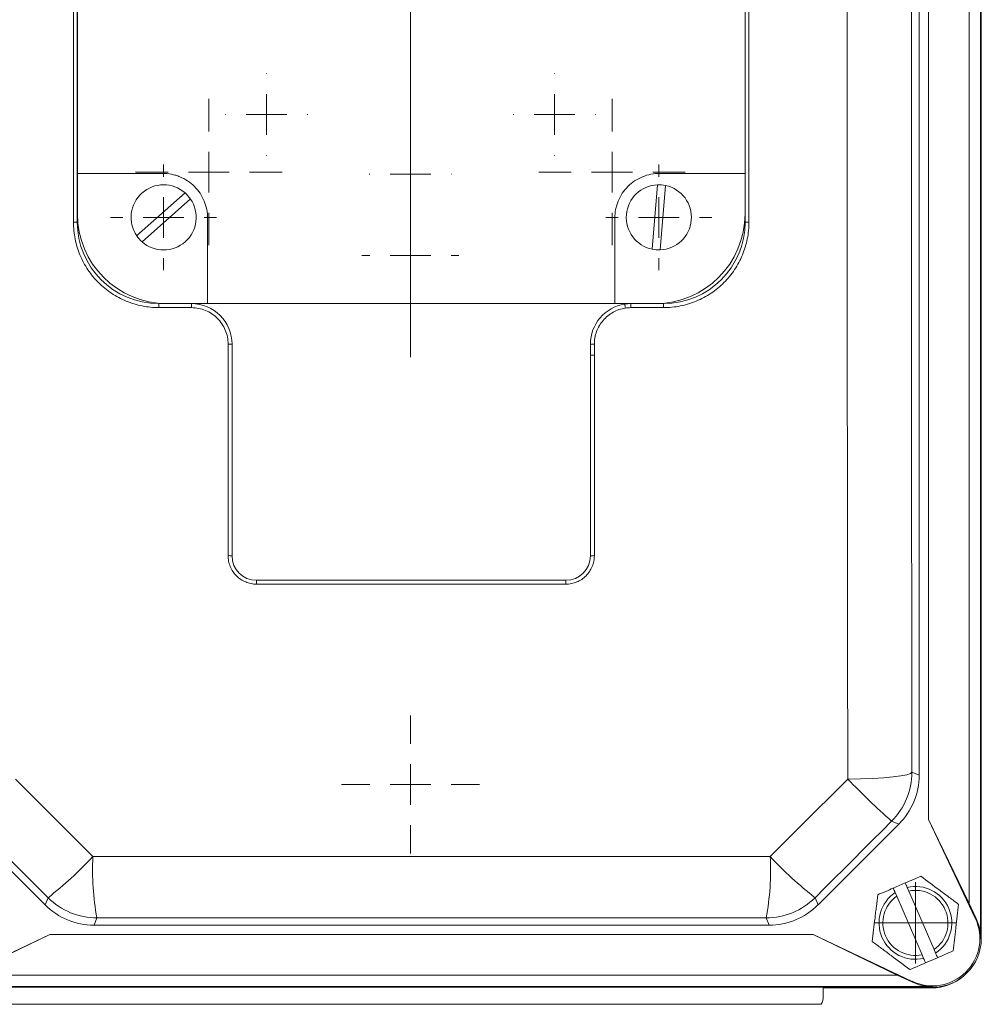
# Model space of a CAD drawing. Header units: millimetres. Extents: x 165 to 832, y 42 to 879.
# Tile 6 of 23: x 237 to 355, y 42 to 163. Entities that reach past the tile are written whole.
import ezdxf

# ---------------------------------------------------------------- set-up
doc = ezdxf.new("R2010")
doc.units = ezdxf.units.MM

# ---------------------------------------------------------------- blocks, each defined once
blk = doc.blocks.new('SW_CENTERMARKSYMBOL_9')
at = {"color": 0, "linetype": 'Continuous', "lineweight": 0}
for p, q in [((0, 5), (0, 9)), ((0, 0), (0, 2.5)), ((-5, 0), (-9, 0)), ((0, 0), (-2.5, 0)), ((0, 0), (0, -2.5)), ((0, 0), (2.5, 0)), ((5, 0), (9, 0)), ((0, -5), (0, -9))]:
    blk.add_line(p, q, dxfattribs=at)
blk = doc.blocks.new('SW_CENTERMARKSYMBOL_10')
at = {"color": 0, "linetype": 'Continuous', "lineweight": 0}
for p, q in [((0, 5), (0, 47.5)), ((0, 0), (0, 2.5)), ((-5, 0), (-47.5, 0)), ((0, 0), (-2.5, 0)), ((0, 0), (0, -2.5)), ((0, 0), (2.5, 0)), ((5, 0), (47.5, 0)), ((0, -5), (0, -47.5))]:
    blk.add_line(p, q, dxfattribs=at)
blk = doc.blocks.new('SW_CENTERMARKSYMBOL_13')
at = {"color": 0, "linetype": 'Continuous', "lineweight": 0}
for p, q in [((0, 5), (0, 6.5)), ((0, 0), (0, 2.5)), ((-5, 0), (-6.5, 0)), ((0, 0), (-2.5, 0)), ((0, 0), (0, -2.5)), ((0, 0), (2.5, 0)), ((5, 0), (6.5, 0)), ((0, -5), (0, -6.5))]:
    blk.add_line(p, q, dxfattribs=at)
blk = doc.blocks.new('SW_CENTERMARKSYMBOL_14')
at = {"color": 0, "linetype": 'Continuous', "lineweight": 0}
for p, q in [((0, 5), (0, 6.5)), ((0, 0), (0, 2.5)), ((-5, 0), (-6.5, 0)), ((0, 0), (-2.5, 0)), ((0, 0), (0, -2.5)), ((0, 0), (2.5, 0)), ((5, 0), (6.5, 0)), ((0, -5), (0, -6.5))]:
    blk.add_line(p, q, dxfattribs=at)
blk = doc.blocks.new('SW_CENTERMARKSYMBOL_24')
at = {"color": 0, "linetype": 'Continuous', "lineweight": 0}
for p, q in [((0, 5), (0, 5.05)), ((0, 0), (0, 2.5)), ((-5, 0), (-5.05, 0)), ((0, 0), (-2.5, 0)), ((0, 0), (0, -2.5)), ((0, 0), (2.5, 0)), ((5, 0), (5.05, 0)), ((0, -5), (0, -5.05))]:
    blk.add_line(p, q, dxfattribs=at)
blk = doc.blocks.new('SW_CENTERMARKSYMBOL_25')
at = {"color": 0, "linetype": 'Continuous', "lineweight": 0}
for p, q in [((0, 5), (0, 5.95)), ((0, 0), (0, 2.5)), ((-5, 0), (-5.95, 0)), ((0, 0), (-2.5, 0)), ((0, 0), (0, -2.5)), ((0, 0), (2.5, 0)), ((5, 0), (5.95, 0)), ((0, -5), (0, -5.95))]:
    blk.add_line(p, q, dxfattribs=at)
blk = doc.blocks.new('SW_CENTERMARKSYMBOL_26')
at = {"color": 0, "linetype": 'Continuous', "lineweight": 0}
for p, q in [((0, 5), (0, 5.05)), ((0, 0), (0, 2.5)), ((-5, 0), (-5.05, 0)), ((0, 0), (-2.5, 0)), ((0, 0), (0, -2.5)), ((0, 0), (2.5, 0)), ((5, 0), (5.05, 0)), ((0, -5), (0, -5.05))]:
    blk.add_line(p, q, dxfattribs=at)
blk = doc.blocks.new('SW_CENTERMARKSYMBOL_27')
at = {"color": 0, "linetype": 'Continuous', "lineweight": 0}
for p, q in [((0, 5), (0, 9)), ((0, 0), (0, 2.5)), ((-5, 0), (-9, 0)), ((0, 0), (-2.5, 0)), ((0, 0), (0, -2.5)), ((0, 0), (2.5, 0)), ((5, 0), (9, 0)), ((0, -5), (0, -9))]:
    blk.add_line(p, q, dxfattribs=at)
blk = doc.blocks.new('SW_CENTERMARKSYMBOL_28')
at = {"color": 0, "linetype": 'Continuous', "lineweight": 0}
for p, q in [((0, 5), (0, 5.05)), ((0, 0), (0, 2.5)), ((-5, 0), (-5.05, 0)), ((0, 0), (-2.5, 0)), ((0, 0), (0, -2.5)), ((0, 0), (2.5, 0)), ((5, 0), (5.05, 0)), ((0, -5), (0, -5.05))]:
    blk.add_line(p, q, dxfattribs=at)
blk = doc.blocks.new('SW_CENTERMARKSYMBOL_29')
at = {"color": 0, "linetype": 'Continuous', "lineweight": 0}
for p, q in [((0, 5), (0, 8.47)), ((0, 0), (0, 2.5)), ((-5, 0), (-8.47, 0)), ((0, 0), (-2.5, 0)), ((0, 0), (0, -2.5)), ((0, 0), (2.5, 0)), ((5, 0), (8.47, 0)), ((0, -5), (0, -8.47))]:
    blk.add_line(p, q, dxfattribs=at)
blk = doc.blocks.new('SW_CENTERMARKSYMBOL_31')
at = {"color": 0, "linetype": 'Continuous', "lineweight": 0}
for p, q in [((0, 2.5), (0, 5)), ((0, 0), (0, 2.5)), ((-2.5, 0), (-5, 0)), ((0, 0), (-2.5, 0)), ((0, 0), (0, -2.5)), ((0, 0), (2.5, 0)), ((2.5, 0), (5, 0)), ((0, -2.5), (0, -5))]:
    blk.add_line(p, q, dxfattribs=at)

msp = doc.modelspace()

# ---------------------------------------------------------------- linework, layer by layer
at = {"color": 7, "linetype": 'Continuous', "lineweight": 15}
for p, q in [((355.13, 227.97), (355.13, 49.97)), ((355.22, 49.97), (355.22, 227.97)), ((355.22, 227.97), (355.22, 49.97)), ((353.72, 223.66), (353.72, 54.27)), ((348.72, 213.33), (348.72, 64.6)), ((347.59, 70.02), (347.59, 207.91)), ((243.75, 137.97), (243.75, 199.92)), ((244.22, 199.97), (244.22, 137.97)), ((326.22, 137.97), (326.22, 199.97)), ((326.69, 199.92), (326.69, 137.97)), ((244.23, 143.97), (244.23, 193.97)), ((326.21, 193.97), (326.21, 143.97)), ((244.23, 143.97), (254.72, 143.97)), ((244.23, 138.97), (244.23, 143.97)), ((315.72, 143.97), (326.21, 143.97)), ((326.21, 143.97), (326.21, 138.97)), ((251.51, 136.3), (257.45, 141.57)), ((314.8, 134.65), (315.46, 142.56)), ((316.46, 142.47), (315.79, 134.56)), ((258.12, 140.82), (252.18, 135.55)), ((260.22, 138.47), (260.22, 127.98)), ((310.22, 127.98), (310.22, 138.47)), ((254.22, 127.97), (258.22, 127.97)), ((258.24, 127.47), (254.24, 127.47)), ((260.22, 127.98), (255.22, 127.98)), ((310.22, 127.98), (260.22, 127.98)), ((315.22, 127.98), (310.22, 127.98)), ((316.2, 127.47), (312.2, 127.47)), ((312.22, 127.97), (316.22, 127.97)), ((262.74, 97), (262.74, 122.98)), ((263.22, 122.97), (263.22, 96.97)), ((307.22, 121.64), (307.22, 122.97)), ((307.22, 96.97), (307.22, 121.64)), ((307.71, 121.65), (307.71, 97)), ((266.22, 93.97), (304.22, 93.97)), ((304.21, 93.5), (266.24, 93.5)), ((346.7, 70.39), (347.59, 70.02)), ((345.1, 64.01), (344.21, 64.38)), ((348.72, 64.6), (354.48, 52.46)), ((353.72, 54.27), (348.72, 64.6)), ((230.34, 64.01), (240.27, 54.09)), ((335.18, 54.09), (345.1, 64.01)), ((344.42, 56.15), (345.89, 56.79)), ((346.32, 55.79), (346.13, 56.24)), ((349.42, 48.6), (346.32, 55.79)), ((240.27, 54.09), (240.63, 54.97)), ((334.81, 54.97), (335.18, 54.09)), ((344.66, 55.6), (344.85, 55.16)), ((344.85, 55.16), (347.95, 47.96)), ((354.56, 52.5), (353.72, 54.27)), ((246.64, 52.49), (246.28, 51.6)), ((329.17, 51.6), (328.8, 52.49)), ((354.48, 52.46), (354.56, 52.5)), ((246.28, 51.6), (329.17, 51.6)), ((240.86, 50.47), (228.72, 44.7)), ((230.53, 45.47), (240.86, 50.47)), ((334.58, 50.47), (240.86, 50.47)), ((346.72, 44.7), (334.58, 50.47)), ((334.58, 50.47), (344.91, 45.47)), ((355.13, 49.97), (355.22, 49.97)), ((349.61, 48.15), (349.42, 48.6)), ((347.95, 47.96), (348.14, 47.52)), ((349.85, 47.6), (348.38, 46.97)), ((344.91, 45.47), (230.53, 45.47)), ((344.91, 45.47), (346.69, 44.62)), ((349.22, 44.05), (226.22, 44.05)), ((226.22, 43.97), (349.22, 43.97)), ((349.22, 43.97), (226.22, 43.97)), ((335.82, 43.89), (349.13, 43.89)), ((335.82, 42.88), (335.82, 43.89)), ((346.72, 44.7), (346.69, 44.62)), ((349.22, 44.05), (349.22, 43.97)), ((335.55, 41.88), (234.71, 41.88))]:
    msp.add_line(p, q, dxfattribs=at)
at = {"color": 7, "linetype": 'Continuous', "lineweight": 15, "flags": 128}
for points in [[(338.82, 69.55), (338.8, 86.86), (338.78, 104.21), (338.77, 121.58), (338.77, 138.97), (338.77, 156.35), (338.78, 173.72), (338.8, 191.07), (338.82, 208.38)], [(346.7, 207.54), (346.68, 190.43), (346.66, 173.3), (346.65, 156.14), (346.65, 138.97), (346.65, 121.8), (346.66, 104.64), (346.68, 87.5), (346.7, 70.39)], [(338.82, 69.55), (340.37, 69.57), (341.85, 69.63), (343.2, 69.71), (344.38, 69.82), (345.35, 69.94), (346.08, 70.08), (346.53, 70.23), (346.7, 70.39)], [(236.62, 69.55), (237.81, 68.36), (239, 67.17), (240.19, 65.98), (241.38, 64.79), (242.57, 63.6), (243.76, 62.41), (244.95, 61.22), (246.14, 60.03)], [(329.3, 60.03), (330.49, 61.22), (331.68, 62.41), (332.87, 63.6), (334.06, 64.79), (335.25, 65.98), (336.44, 67.17), (337.63, 68.36), (338.82, 69.55)], [(240.63, 54.97), (239.46, 56.15), (238.28, 57.33), (237.11, 58.5), (235.93, 59.68), (234.76, 60.85), (233.58, 62.03), (232.41, 63.2), (231.23, 64.38)], [(344.21, 64.38), (343.03, 63.2), (341.86, 62.03), (340.68, 60.85), (339.51, 59.68), (338.33, 58.5), (337.16, 57.33), (335.98, 56.15), (334.81, 54.97)], [(246.14, 60.03), (256.53, 60.03), (266.92, 60.04), (277.32, 60.04), (287.72, 60.04), (298.12, 60.04), (308.52, 60.04), (318.92, 60.03), (329.3, 60.03)], [(328.8, 52.49), (318.54, 52.49), (308.27, 52.5), (298, 52.5), (287.72, 52.5), (277.45, 52.5), (267.17, 52.5), (256.9, 52.49), (246.64, 52.49)]]:
    msp.add_lwpolyline(points, dxfattribs=at)
at = {"color": 7, "linetype": 'Continuous', "lineweight": 15}
for centre, radius, start, end in [((254.82, 138.56), 4, 48.7166, 214.3551), ((254.82, 138.56), 4, 34.3551, 48.7166), ((315.63, 138.56), 4, 92.3805, 258.019), ((315.63, 138.56), 4, 78.019, 92.3805), ((315.63, 138.56), 4, 272.3805, 78.019), ((254.82, 138.56), 4, 228.7166, 34.3551), ((243.86, 57.91), 80.05, 89.745, 90.0804), ((254.22, 137.97), 10, 180, 270), ((255.22, 138.97), 10.99, 180, 270), ((315.22, 138.97), 10.99, 270, 0), ((316.22, 137.97), 10, 270, 0), ((326.58, 57.05), 80.92, 89.9195, 90.2538), ((254.82, 138.56), 4, 214.3551, 228.7166), ((315.63, 138.56), 4, 258.019, 272.3805), ((251.67, 127.6), 2.58, 357.3013, 8.2659), ((255.32, 127.6), 2.92, 357.6181, 7.2852), ((258.22, 122.97), 5, 0, 90), ((312.22, 122.97), 5, 98.862, 180), ((312.22, 122.97), 5, 90, 98.862), ((315.37, 128.14), 3.92, 183.4689, 190.6212), ((315.71, 127.6), 3.51, 173.9439, 181.9831), ((319.22, 127.6), 3.02, 172.9603, 182.3024), ((262.86, 117.76), 5.22, 85.9942, 91.2921), ((307.61, 116.9), 6.07, 89.0623, 93.637), ((307.59, 116.78), 4.87, 88.5986, 94.3187), ((262.86, 94.99), 2.01, 79.5408, 93.3435), ((266.22, 96.97), 3, 180, 270), ((304.22, 96.97), 3, 270, 0), ((307.59, 94.97), 2.03, 86.6492, 100.4144), ((262.51, 93.61), 3.72, 358.28, 5.48), ((309.05, 93.61), 4.85, 175.7914, 181.3225), ((338.2, 70.39), 8.5, 315.0044, 359.9956), ((409.85, 138.25), 98.82, 224.0425, 228.3723), ((210.57, 93.26), 48.68, 308.1385, 316.9403), ((277.74, 58.36), 31.65, 176.9741, 190.6877), ((297.7, 58.36), 31.65, 349.3123, 3.0259), ((364.87, 93.26), 48.68, 223.0597, 231.8615), ((347.13, 51.88), 4.47, 303.6216, 103.0228), ((347.13, 51.88), 4, 304.8592, 101.7852), ((246.64, 60.99), 8.5, 225.0044, 269.9956), ((328.8, 60.99), 8.5, 270.0044, 314.9956), ((347.13, 51.88), 4.47, 123.6216, 283.0228), ((347.13, 51.88), 4, 124.8592, 281.7852), ((349.22, 49.97), 5.83, 244.6063, 25.3937), ((349.22, 49.97), 5.91, 0, 25.3937), ((349.22, 49.97), 6, 270, 0), ((349.22, 49.97), 6, 270, 0), ((349.13, 49.88), 5.99, 270, 310.7189), ((349.22, 49.97), 5.91, 244.6063, 270)]:
    msp.add_arc(centre, radius, start, end, dxfattribs=at)
for centre, major_axis, ratio, start_param, end_param in [((339.09, 70.02), (7.85, -3.25), 0.999894, 5.890524, 6.675847), ((246.28, 60.1), (-3.25, -7.85), 0.999894, 5.890524, 6.675847), ((329.16, 60.1), (3.25, -7.85), 0.999894, 5.890524, 6.675847), ((333.79, 42.88), (2.03, 0), 0.984808, 5.759587, 6.283185)]:
    msp.add_ellipse(centre, major_axis=major_axis, ratio=ratio, start_param=start_param, end_param=end_param, dxfattribs=at)
for points, knots in [([(254.72, 143.97), (255.08, 143.97), (255.44, 143.93), (255.96, 143.83), (256.14, 143.78), (256.48, 143.68), (256.66, 143.62), (257.16, 143.41), (257.47, 143.24), (258.07, 142.84), (258.35, 142.61), (258.86, 142.1), (259.09, 141.83), (259.49, 141.22), (259.66, 140.9), (259.94, 140.24), (260.04, 139.89), (260.19, 139.19), (260.22, 138.83), (260.22, 138.47)], [0, 0, 0, 0, 0.125, 0.125, 0.1875, 0.1875, 0.25, 0.25, 0.375, 0.375, 0.5, 0.5, 0.625, 0.625, 0.75, 0.75, 0.875, 0.875, 1, 1, 1, 1]), ([(310.22, 138.47), (310.22, 138.83), (310.26, 139.18), (310.36, 139.71), (310.4, 139.88), (310.51, 140.23), (310.57, 140.4), (310.78, 140.9), (310.94, 141.22), (311.34, 141.82), (311.58, 142.1), (312.08, 142.61), (312.36, 142.84), (312.96, 143.24), (313.28, 143.41), (313.95, 143.68), (314.29, 143.79), (315, 143.93), (315.36, 143.97), (315.72, 143.97)], [0, 0, 0, 0, 0.125, 0.125, 0.1875, 0.1875, 0.25, 0.25, 0.375, 0.375, 0.5, 0.5, 0.625, 0.625, 0.75, 0.75, 0.875, 0.875, 1, 1, 1, 1]), ([(254.24, 127.47), (253.55, 127.47), (252.87, 127.54), (251.87, 127.74), (251.53, 127.82), (250.88, 128.02), (250.55, 128.14), (249.6, 128.53), (248.99, 128.86), (248.14, 129.43), (247.86, 129.63), (247.33, 130.07), (247.07, 130.3), (246.35, 131.03), (245.91, 131.55), (245.34, 132.41), (245.16, 132.71), (244.83, 133.32), (244.54, 133.93), (244.31, 134.58), (244.11, 135.23), (244.02, 135.57), (243.82, 136.59), (243.75, 137.27), (243.75, 137.97)], [0, 0, 0, 0, 0.125, 0.125, 0.1875, 0.1875, 0.25, 0.25, 0.375, 0.375, 0.4375, 0.4375, 0.5, 0.5, 0.625, 0.625, 0.6875, 0.6875, 0.75, 0.8125, 0.8125, 0.875, 0.875, 1, 1, 1, 1]), ([(326.69, 137.97), (326.69, 137.27), (326.62, 136.59), (326.43, 135.59), (326.34, 135.25), (326.14, 134.59), (326.03, 134.27), (325.63, 133.31), (325.31, 132.71), (324.74, 131.86), (324.53, 131.58), (324.09, 131.04), (323.86, 130.79), (323.14, 130.06), (322.61, 129.63), (321.75, 129.05), (321.45, 128.88), (320.85, 128.55), (320.23, 128.26), (319.59, 128.03), (318.93, 127.83), (318.59, 127.74), (317.58, 127.54), (316.89, 127.47), (316.2, 127.47)], [0, 0, 0, 0, 0.125, 0.125, 0.1875, 0.1875, 0.25, 0.25, 0.375, 0.375, 0.4375, 0.4375, 0.5, 0.5, 0.625, 0.625, 0.6875, 0.6875, 0.75, 0.8125, 0.8125, 0.875, 0.875, 1, 1, 1, 1]), ([(262.74, 122.98), (262.74, 123.27), (262.71, 123.57), (262.6, 124.14), (262.51, 124.43), (262.28, 124.97), (262.15, 125.23), (261.82, 125.72), (261.63, 125.95), (261.21, 126.36), (260.99, 126.55), (260.5, 126.88), (260.24, 127.02), (259.7, 127.24), (259.41, 127.33), (258.83, 127.44), (258.54, 127.47), (258.24, 127.47)], [0, 0, 0, 0, 0.125, 0.125, 0.25, 0.25, 0.375, 0.375, 0.5, 0.5, 0.625, 0.625, 0.75, 0.75, 0.875, 0.875, 1, 1, 1, 1]), ([(311.51, 127.42), (311.25, 127.38), (310.99, 127.32), (310.48, 127.14), (310.24, 127.03), (309.78, 126.78), (309.56, 126.63), (309.15, 126.29), (308.96, 126.1), (308.61, 125.7), (308.46, 125.49), (308.19, 125.03), (308.07, 124.79), (307.8, 124.04), (307.7, 123.51), (307.71, 122.98)], [0, 0, 0, 0, 0.125, 0.125, 0.25, 0.25, 0.375, 0.375, 0.5, 0.5, 0.625, 0.625, 0.75, 0.75, 1, 1, 1, 1]), ([(307.71, 122.98), (307.71, 122.64), (307.71, 122.31), (307.71, 121.98), (307.71, 121.87), (307.71, 121.76), (307.71, 121.65)], [0, 0, 0, 0, 0.000999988, 0.000999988, 0.000999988, 0.001327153, 0.001327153, 0.001327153, 0.001327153]), ([(266.24, 93.5), (266.01, 93.5), (265.78, 93.52), (265.33, 93.61), (265.11, 93.68), (264.69, 93.85), (264.48, 93.96), (264.1, 94.21), (263.92, 94.36), (263.6, 94.68), (263.46, 94.86), (263.2, 95.24), (263.09, 95.45), (262.92, 95.87), (262.85, 96.09), (262.76, 96.54), (262.74, 96.77), (262.74, 97)], [0, 0, 0, 0, 0.125, 0.125, 0.25, 0.25, 0.375, 0.375, 0.5, 0.5, 0.625, 0.625, 0.75, 0.75, 0.875, 0.875, 1, 1, 1, 1]), ([(307.71, 97), (307.71, 96.77), (307.68, 96.54), (307.6, 96.09), (307.53, 95.87), (307.35, 95.45), (307.25, 95.25), (306.99, 94.87), (306.85, 94.69), (306.52, 94.36), (306.35, 94.22), (305.96, 93.96), (305.76, 93.85), (305.34, 93.68), (305.12, 93.61), (304.67, 93.52), (304.44, 93.5), (304.21, 93.5)], [0, 0, 0, 0, 0.125, 0.125, 0.25, 0.25, 0.375, 0.375, 0.5, 0.5, 0.625, 0.625, 0.75, 0.75, 0.875, 0.875, 1, 1, 1, 1]), ([(347.8, 57.61), (347.49, 57.48), (347.17, 57.34), (346.53, 57.06), (346.21, 56.93), (345.89, 56.79)], [0, 0, 0, 0, 0.5, 0.5, 1, 1, 1, 1]), ([(347.8, 57.61), (348.56, 57.05), (349.33, 56.48), (350.31, 55.75), (350.51, 55.6), (350.9, 55.31), (351.1, 55.16), (351.68, 54.73), (352.06, 54.45), (352.44, 54.16)], [0, 0, 0, 0, 0.5, 0.5, 0.625, 0.625, 0.75, 0.75, 1, 1, 1, 1]), ([(341.83, 49.59), (341.94, 50.53), (342.05, 51.48), (342.2, 52.7), (342.22, 52.94), (342.28, 53.43), (342.31, 53.67), (342.39, 54.39), (342.45, 54.86), (342.5, 55.33)], [0, 0, 0, 0, 0.5, 0.5, 0.625, 0.625, 0.75, 0.75, 1, 1, 1, 1]), ([(352.44, 54.16), (352.33, 53.23), (352.21, 52.28), (352.07, 51.06), (352.04, 50.81), (351.99, 50.33), (351.96, 50.09), (351.87, 49.37), (351.82, 48.9), (351.76, 48.43)], [0, 0, 0, 0, 0.5, 0.5, 0.625, 0.625, 0.75, 0.75, 1, 1, 1, 1]), ([(346.46, 46.14), (345.71, 46.71), (344.94, 47.28), (343.95, 48.01), (343.76, 48.16), (343.37, 48.45), (343.17, 48.6), (342.59, 49.03), (342.21, 49.31), (341.83, 49.59)], [0, 0, 0, 0, 0.5, 0.5, 0.625, 0.625, 0.75, 0.75, 1, 1, 1, 1]), ([(351.76, 48.43), (351.45, 48.29), (351.13, 48.16), (350.49, 47.88), (350.17, 47.74), (349.85, 47.6)], [0, 0, 0, 0, 0.5, 0.5, 1, 1, 1, 1])]:
    msp.add_open_spline(points, degree=3, knots=knots, dxfattribs=at)
for points in [[(312.2, 127.47), (311.97, 127.47), (311.74, 127.46), (311.51, 127.42)], [(344.42, 56.15), (343.76, 55.87), (343.13, 55.6), (342.5, 55.33)], [(344.42, 56.15), (344.5, 55.97), (344.58, 55.79), (344.66, 55.6)], [(346.13, 56.24), (346.05, 56.42), (345.97, 56.6), (345.89, 56.79)], [(348.14, 47.52), (348.22, 47.34), (348.3, 47.15), (348.38, 46.97)], [(349.85, 47.6), (349.77, 47.79), (349.69, 47.97), (349.61, 48.15)], [(348.38, 46.97), (347.72, 46.69), (347.09, 46.41), (346.46, 46.14)]]:
    msp.add_open_spline(points, degree=3, dxfattribs=at)

# ---------------------------------------------------------------- block references
at = {"color": 7, "linetype": 'Continuous', "lineweight": 0}
for name, p in [('SW_CENTERMARKSYMBOL_10', (285.13, 168.88)), ('SW_CENTERMARKSYMBOL_28', (267.46, 151.2)), ('SW_CENTERMARKSYMBOL_24', (302.81, 151.2)), ('SW_CENTERMARKSYMBOL_27', (260.38, 144.13)), ('SW_CENTERMARKSYMBOL_9', (309.88, 144.13)), ('SW_CENTERMARKSYMBOL_26', (285.13, 143.88)), ('SW_CENTERMARKSYMBOL_14', (254.82, 138.56)), ('SW_CENTERMARKSYMBOL_13', (315.63, 138.56)), ('SW_CENTERMARKSYMBOL_25', (285.13, 133.88)), ('SW_CENTERMARKSYMBOL_29', (285.13, 68.88)), ('SW_CENTERMARKSYMBOL_31', (347.13, 51.88))]:
    msp.add_blockref(name, p, dxfattribs=at)

doc.saveas('drawing.dxf')
